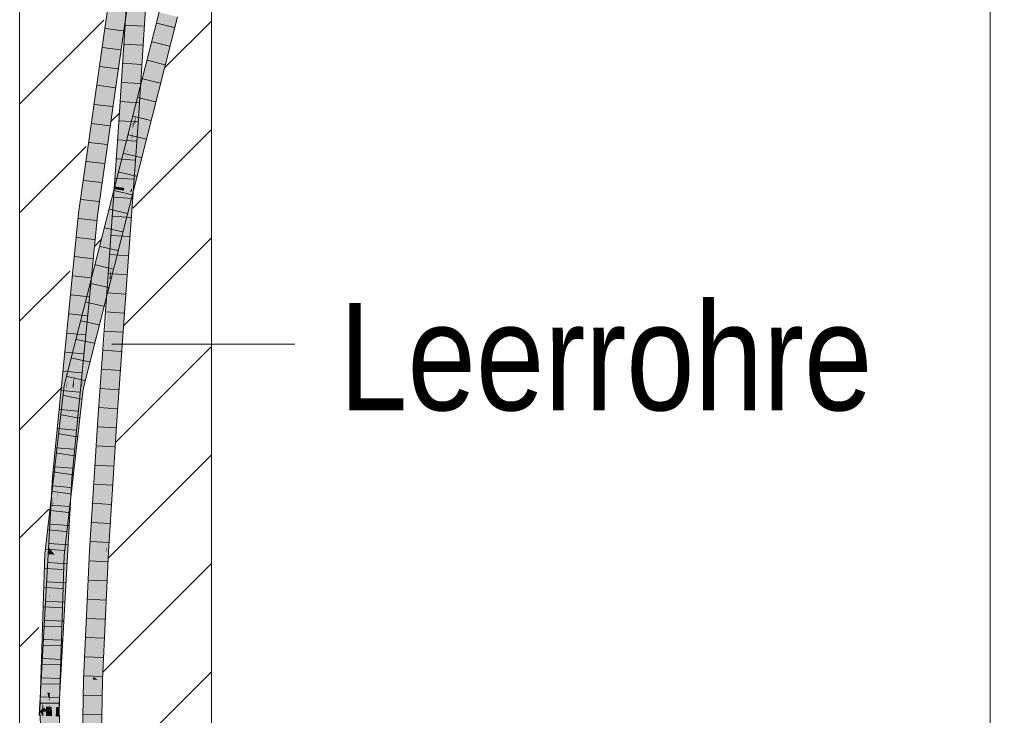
# Model space of a CAD drawing. Extents: x -420 to 300, y 62 to 1162.
# Tile 85 of 130: x 169 to 182, y 708 to 717. Entities that reach past the tile are written whole.
import ezdxf
from ezdxf.lldxf.tags import DXFTag

# ---------------------------------------------------------------- set-up
doc = ezdxf.new("R2010")
doc.units = 0
doc.layers.get('0').update_dxf_attribs({"lineweight": 35})
for name, color, linetype, lineweight, true_color in [('E_Detail_Beschriftung', 7, 'Continuous', 13, 0x009900), ('E_Detail_Wandschraffur', 7, 'Continuous', 5, 0xc0c0c0), ('E_Leerrohr 25-A06G9FCX8I', 7, 'Continuous', 9, 0xff8000), ('E_Leerrohr 25-Shading', 7, 'Continuous', 9, 0xff8000)]:
    doc.layers.add(name, color=color, linetype=linetype, lineweight=lineweight, true_color=true_color)
doc.layers.add('E_Detail_Linie_Text_Bem', color=7, linetype='Continuous', lineweight=13)
doc.styles.get("Standard").update_dxf_attribs({"font": 'ARIALN.TTF'})
tags = doc.linetypes.add('fein_strichliert', pattern=[4, 1, -2, 1]).pattern_tags.tags
tags[8:9] = [DXFTag(74, 4), DXFTag(75, 0), DXFTag(340, '0'), DXFTag(46, 0.0), DXFTag(50, 0.0), DXFTag(44, 0.0), DXFTag(45, 0.0)]
tags[6:7] = [DXFTag(74, 4), DXFTag(75, 0), DXFTag(340, '0'), DXFTag(46, 0.0), DXFTag(50, 0.0), DXFTag(44, 0.0), DXFTag(45, 0.0)]
tags[4:5] = [DXFTag(74, 4), DXFTag(75, 0), DXFTag(340, '0'), DXFTag(46, 0.0), DXFTag(50, 0.0), DXFTag(44, 0.0), DXFTag(45, 0.0)]
tags = doc.linetypes.add('fein_strichliert-A06G9FCV8I', pattern=[4, 1, -2, 1]).pattern_tags.tags
tags[8:9] = [DXFTag(74, 4), DXFTag(75, 0), DXFTag(340, '0'), DXFTag(46, 0.0), DXFTag(50, 0.0), DXFTag(44, 0.0), DXFTag(45, 0.0)]
tags[6:7] = [DXFTag(74, 4), DXFTag(75, 0), DXFTag(340, '0'), DXFTag(46, 0.0), DXFTag(50, 0.0), DXFTag(44, 0.0), DXFTag(45, 0.0)]
tags[4:5] = [DXFTag(74, 4), DXFTag(75, 0), DXFTag(340, '0'), DXFTag(46, 0.0), DXFTag(50, 0.0), DXFTag(44, 0.0), DXFTag(45, 0.0)]

# ---------------------------------------------------------------- blocks, each defined once
blk = doc.blocks.new('Shading-A06G9EZD8I', base_point=(169.783, 721.989))
at = {"layer": 'E_Leerrohr 25-Shading', "color": 31, "true_color": 0xfabd7f}
for points in [[(170.789, 718.836), (170.277, 715.235), (170.319, 714.898), (170.245, 714.907)], [(170.792, 718.835), (170.789, 718.836), (170.319, 714.898)], [(170.876, 718.823), (170.792, 718.835), (170.319, 714.898)], [(170.319, 714.898), (170.406, 714.887), (170.876, 718.823), (170.964, 718.81)], [(170.845, 716.087), (170.994, 718.425), (170.902, 718.377), (170.908, 718.43)], [(170.994, 718.425), (170.845, 716.087), (170.86, 716.086)], [(170.994, 718.425), (170.86, 716.086), (170.978, 717.819), (170.902, 716.084)], [(171.025, 718.423), (170.978, 717.819), (170.94, 716.184), (170.936, 716.165)], [(171.025, 718.423), (170.94, 716.184), (170.979, 716.805)], [(170.979, 716.805), (171.082, 718.419), (171.025, 718.423)], [(170.845, 716.087), (170.902, 718.377), (170.757, 716.093)], [(170.978, 717.819), (170.902, 716.084), (170.936, 716.165), (170.917, 716.083)], [(171.365, 717.501), (171.28, 717.523), (171.142, 716.622), (171.154, 716.999)], [(171.16, 716.331), (171.451, 717.479), (171.142, 716.622), (171.365, 717.501)], [(171.154, 716.999), (171.28, 717.523), (171.154, 717.029)], [(171.142, 716.622), (171.154, 716.999), (171.043, 716.346), (171.058, 716.601)], [(171.154, 717.029), (171.061, 716.662), (171.154, 716.999), (171.058, 716.601)], [(171.061, 716.662), (170.983, 716.353), (171.058, 716.601), (170.997, 716.351)], [(171.071, 716.342), (170.988, 715.655), (171.142, 716.622), (171.16, 716.331)], [(171.058, 716.601), (170.997, 716.351), (171.043, 716.346)], [(171.142, 716.622), (171.043, 716.346), (171.071, 716.342)], [(170.997, 716.351), (170.983, 716.353), (170.929, 716.069), (170.94, 716.184)], [(170.954, 715.88), (171.071, 716.342), (170.929, 716.069), (170.997, 716.351)], [(171.071, 716.342), (170.974, 715.96), (171.024, 715.953)], [(170.845, 716.087), (170.757, 716.093), (170.7, 714.046), (170.612, 714.052)], [(170.786, 715.206), (170.845, 716.087), (170.783, 715.206)], [(170.835, 715.721), (170.845, 716.087), (170.814, 715.629)], [(170.86, 716.086), (170.845, 716.087), (170.839, 715.739), (170.835, 715.721)], [(170.86, 716.086), (170.839, 715.739), (170.902, 716.084), (170.87, 715.876)], [(170.933, 716.082), (170.86, 715.194), (170.87, 715.192)], [(170.86, 715.194), (170.933, 716.082), (170.893, 715.888), (170.924, 716.082)], [(170.94, 716.184), (170.866, 715.892), (170.907, 715.977), (170.886, 715.889)], [(170.898, 715.998), (170.902, 716.084), (170.87, 715.876)], [(170.924, 716.082), (170.917, 716.083), (170.893, 715.888), (170.898, 715.998)], [(170.917, 716.083), (170.902, 716.084), (170.898, 715.998)], [(170.929, 716.069), (170.94, 716.184), (170.907, 715.977)], [(170.917, 716.083), (170.933, 716.082), (170.936, 716.165)], [(170.936, 716.165), (170.933, 716.082), (170.94, 716.184)], [(170.86, 715.193), (170.898, 715.998), (170.832, 715.629), (170.87, 715.876)], [(170.907, 715.977), (170.886, 715.889), (170.893, 715.888)], [(170.912, 715.886), (170.929, 716.068), (170.893, 715.888), (170.907, 715.977)], [(170.913, 715.886), (170.929, 716.069), (170.912, 715.886), (170.929, 716.068)], [(170.954, 715.88), (170.929, 716.069), (170.913, 715.886)], [(170.974, 715.96), (170.954, 715.88), (171.024, 715.953), (170.988, 715.655)], [(170.954, 715.88), (170.843, 715.443), (170.846, 715.098), (170.71, 714.56)], [(170.886, 715.889), (170.866, 715.892), (170.781, 715.452), (170.755, 715.456)], [(170.781, 715.452), (170.821, 715.446), (170.886, 715.889), (170.893, 715.888)], [(170.821, 715.446), (170.843, 715.443), (170.893, 715.888), (170.91, 715.886)], [(170.839, 715.739), (170.832, 715.629), (170.87, 715.876)], [(170.843, 715.443), (170.954, 715.88), (170.91, 715.886)], [(170.954, 715.88), (170.882, 715.36), (170.988, 715.655), (170.879, 715.226)], [(170.807, 715.202), (170.832, 715.629), (170.814, 715.629), (170.835, 715.721)], [(170.835, 715.721), (170.832, 715.629), (170.839, 715.739)], [(170.807, 715.202), (170.814, 715.629), (170.786, 715.206)], [(170.832, 715.629), (170.807, 715.202), (170.821, 715.2)], [(170.86, 715.193), (170.832, 715.629), (170.821, 715.2)], [(170.71, 714.56), (170.843, 715.443), (170.643, 714.295), (170.791, 715.24)], [(170.781, 715.452), (170.755, 715.456), (170.732, 715.249), (170.704, 715.253)], [(170.732, 715.249), (170.788, 715.24), (170.781, 715.452), (170.821, 715.446)], [(170.788, 715.24), (170.791, 715.24), (170.821, 715.446), (170.824, 715.446)], [(170.791, 715.24), (170.843, 715.443), (170.824, 715.446)], [(170.882, 715.36), (170.846, 715.098), (170.879, 715.226)], [(170.724, 715.215), (170.141, 712.795), (170.783, 715.206), (170.131, 712.64)], [(170.783, 715.206), (170.131, 712.64), (170.624, 714.224), (170.218, 712.622)], [(170.695, 715.22), (170.277, 713.573), (170.724, 715.215), (170.141, 712.795)], [(170.277, 715.235), (170.231, 714.909), (170.245, 714.907)], [(170.643, 714.295), (170.791, 715.24), (170.624, 714.224), (170.783, 715.206)], [(170.732, 715.249), (170.704, 715.253), (170.724, 715.215), (170.695, 715.22)], [(170.708, 714.045), (170.786, 715.206), (170.7, 714.046), (170.783, 715.206)], [(170.786, 715.206), (170.708, 714.045), (170.807, 715.202), (170.736, 714.043)], [(170.783, 715.206), (170.788, 715.24), (170.724, 715.215), (170.732, 715.249)], [(170.807, 715.202), (170.736, 714.043), (170.821, 715.2), (170.789, 714.04)], [(170.783, 715.206), (170.791, 715.24), (170.788, 715.24)], [(170.821, 715.2), (170.789, 714.04), (170.86, 715.193), (170.837, 714.728)], [(170.86, 715.194), (170.837, 714.728), (170.87, 715.192)], [(169.98, 711.464), (170.068, 711.457), (170.319, 714.898), (170.406, 714.887)], [(170.092, 712.994), (170.231, 714.909), (169.99, 712.132), (170.053, 713.099)], [(170.122, 712.901), (170.319, 714.898), (170.079, 712.753), (170.245, 714.907)], [(170.11, 713.147), (170.245, 714.907), (170.092, 712.994), (170.231, 714.909)], [(170.7, 714.046), (170.612, 714.052), (170.569, 712.214), (170.481, 712.22)], [(170.708, 714.045), (170.7, 714.046), (170.584, 712.213), (170.569, 712.214)], [(170.624, 712.21), (170.736, 714.043), (170.584, 712.213), (170.708, 714.045)], [(170.657, 712.208), (170.789, 714.04), (170.624, 712.21), (170.736, 714.043)], [(170.16, 713.112), (170.141, 712.795), (170.277, 713.573)], [(170.092, 712.994), (170.072, 712.728), (170.11, 713.147), (170.079, 712.753)], [(169.99, 712.132), (170.053, 713.099), (169.938, 711.694), (169.974, 712.303)], [(170.16, 713.112), (170.045, 712.659), (170.089, 712.649)], [(170.089, 712.649), (170.114, 712.644), (170.16, 713.112), (170.141, 712.795)], [(169.98, 711.464), (170.122, 712.901), (170.079, 712.753)], [(170.072, 712.728), (170.092, 712.994), (170.052, 712.657)], [(170.072, 712.728), (169.98, 711.464), (170.079, 712.753)], [(170.114, 712.644), (170.131, 712.64), (170.141, 712.795)], [(170.03, 712.496), (169.935, 711.189), (170.045, 712.659), (169.936, 711.189)], [(169.965, 711.189), (170.089, 712.649), (169.936, 711.189), (170.045, 712.659)], [(169.99, 712.132), (169.947, 711.466), (170.072, 712.728), (169.98, 711.464)], [(169.965, 711.189), (170.131, 712.64), (169.988, 711.463), (170.114, 712.644)], [(170.053, 711.184), (170.218, 712.622), (169.965, 711.189), (170.131, 712.64)], [(170.114, 712.644), (170.089, 712.649), (169.988, 711.463)], [(169.99, 712.132), (170.072, 712.728), (170.052, 712.657)], [(170.03, 712.496), (170.045, 712.659), (170.037, 712.588)], [(169.935, 711.189), (170.03, 712.496), (169.914, 711.191), (169.924, 711.339)], [(169.968, 711.989), (169.924, 711.339), (170.037, 712.588), (170.03, 712.496)], [(169.938, 711.694), (169.974, 712.303), (169.912, 711.469), (169.892, 711.471)], [(169.947, 711.466), (169.99, 712.132), (169.925, 711.468), (169.938, 711.694)], [(170.569, 712.214), (170.481, 712.22), (170.46, 710.504), (170.372, 710.509)], [(170.584, 712.213), (170.569, 712.214), (170.475, 710.503), (170.46, 710.504)], [(170.526, 710.5), (170.624, 712.21), (170.475, 710.503), (170.584, 712.213)], [(170.526, 710.5), (170.657, 712.208), (170.624, 712.21)], [(170.657, 712.208), (170.526, 710.5), (170.532, 710.5)], [(170.657, 712.208), (170.532, 710.5), (170.645, 712.011), (170.535, 710.5)], [(169.904, 711.192), (169.968, 711.989), (169.877, 711.194)], [(169.924, 711.339), (169.968, 711.989), (169.911, 711.191), (169.904, 711.192)], [(170.535, 710.5), (170.549, 710.499), (170.645, 712.011)], [(169.925, 711.468), (169.938, 711.694), (169.912, 711.469)], [(169.98, 711.464), (169.832, 708.791), (169.897, 708.353), (169.849, 708.354)], [(169.838, 709.156), (169.833, 708.849), (169.925, 711.468), (169.947, 711.466)], [(169.851, 709.944), (169.912, 711.469), (169.887, 711.273)], [(169.851, 709.944), (169.851, 709.497), (169.912, 711.469), (169.925, 711.468)], [(169.887, 711.273), (169.892, 711.471), (169.877, 711.195)], [(169.912, 711.469), (169.892, 711.471), (169.887, 711.273)], [(169.98, 711.464), (169.897, 708.353), (170.068, 711.457)], [(169.947, 711.466), (169.903, 710.455), (169.98, 711.464), (169.965, 711.183)], [(169.914, 711.191), (169.924, 711.339), (169.911, 711.191)], [(169.869, 711.053), (169.851, 709.944), (169.877, 711.195), (169.887, 711.273)], [(169.848, 710.502), (169.869, 711.126), (169.817, 710.542), (169.832, 710.802)], [(169.903, 710.455), (169.833, 708.849), (169.965, 711.183), (169.832, 708.791)], [(169.848, 710.502), (169.904, 711.192), (169.852, 710.622), (169.877, 711.194)], [(169.904, 711.192), (169.848, 710.502), (169.911, 711.191)], [(169.867, 710.478), (169.914, 711.191), (169.848, 710.502), (169.911, 711.191)], [(169.877, 711.194), (169.869, 711.126), (169.852, 710.622)], [(169.867, 710.478), (169.882, 710.46), (169.914, 711.191), (169.935, 711.189)], [(169.965, 711.189), (169.936, 711.189), (169.882, 710.46)], [(169.935, 711.189), (169.882, 710.46), (169.936, 711.189)], [(169.97, 710.453), (170.053, 711.184), (169.882, 710.46), (169.965, 711.189)], [(169.869, 711.053), (169.825, 709.717), (169.851, 709.944), (169.816, 708.653)], [(169.832, 710.392), (169.829, 710.257), (169.869, 711.053), (169.825, 709.717)], [(169.832, 710.802), (169.809, 710.602), (169.817, 710.542), (169.806, 710.556)], [(169.804, 710.559), (169.793, 710.466), (169.801, 710.466)], [(169.804, 710.559), (169.801, 710.466), (169.806, 710.556), (169.801, 710.465)], [(169.806, 710.556), (169.801, 710.465), (169.817, 710.542), (169.813, 710.465)], [(169.809, 710.602), (169.804, 710.559), (169.806, 710.556)], [(169.8, 710.337), (169.793, 710.466), (169.789, 709.523), (169.737, 708.665)], [(169.793, 710.466), (169.8, 710.337), (169.801, 710.466)], [(169.802, 709.745), (169.808, 710.123), (169.793, 709.593), (169.801, 710.466)], [(169.813, 710.465), (169.801, 710.466), (169.808, 710.123)], [(169.81, 710.256), (169.815, 709.956), (169.813, 710.465), (169.845, 710.462)], [(169.817, 710.542), (169.813, 710.465), (169.847, 710.504), (169.845, 710.462)], [(169.815, 709.956), (169.832, 708.891), (169.845, 710.462), (169.847, 710.462)], [(169.836, 709.307), (169.832, 708.891), (169.866, 710.461), (169.882, 710.46)], [(169.832, 708.891), (169.97, 710.453), (169.882, 710.46)], [(169.832, 708.891), (169.868, 708.657), (169.97, 710.453), (169.913, 708.654)], [(169.866, 710.461), (169.847, 710.462), (169.844, 709.627), (169.84, 709.762)], [(169.845, 710.462), (169.847, 710.462), (169.847, 710.504), (169.848, 710.502)], [(169.848, 710.502), (169.847, 710.462), (169.867, 710.478), (169.866, 710.461)], [(169.866, 710.461), (169.882, 710.46), (169.867, 710.478)], [(170.46, 710.504), (170.372, 710.509), (170.384, 708.83), (170.296, 708.833)], [(170.475, 710.503), (170.46, 710.504), (170.386, 708.867)], [(170.446, 708.828), (170.526, 710.5), (170.386, 708.867), (170.475, 710.503)], [(170.483, 709.526), (170.446, 708.828), (170.549, 710.499), (170.473, 708.827)], [(170.511, 710.189), (170.47, 709.336), (170.535, 710.5), (170.483, 709.526)], [(170.535, 710.5), (170.483, 709.526), (170.549, 710.499)], [(170.535, 710.5), (170.526, 710.5), (170.511, 710.189)], [(169.8, 710.337), (169.777, 708.663), (169.784, 708.662)], [(169.811, 710.012), (169.797, 709.451), (169.832, 710.392), (169.782, 708.528)], [(169.825, 709.717), (169.829, 710.257), (169.781, 708.476), (169.782, 708.528)], [(169.81, 710.256), (169.808, 710.123), (169.811, 709.962)], [(169.811, 709.962), (169.812, 709.91), (169.81, 710.256), (169.815, 709.956)], [(169.808, 710.123), (169.786, 708.662), (169.811, 709.962), (169.787, 708.662)], [(169.811, 709.962), (169.787, 708.662), (169.816, 708.66)], [(169.804, 709.878), (169.797, 709.451), (169.811, 710.012)], [(169.812, 709.91), (169.811, 709.962), (169.811, 709.898)], [(169.812, 709.91), (169.832, 708.891), (169.815, 709.956)], [(169.815, 708.475), (169.851, 709.944), (169.816, 708.653)], [(169.815, 708.475), (169.825, 708.66), (169.851, 709.944), (169.833, 708.849)], [(169.851, 709.497), (169.851, 709.944), (169.847, 709.67)], [(169.797, 709.451), (169.804, 709.878), (169.738, 708.359), (169.731, 708.554)], [(169.824, 708.66), (169.832, 708.891), (169.811, 709.898), (169.812, 709.91)], [(169.824, 708.66), (169.811, 709.898), (169.816, 708.66)], [(169.825, 709.717), (169.781, 708.476), (169.783, 708.476)], [(169.816, 708.653), (169.825, 709.717), (169.812, 708.476), (169.783, 708.476)], [(169.786, 708.662), (169.802, 709.745), (169.784, 708.662), (169.793, 709.593)], [(169.84, 709.762), (169.836, 709.307), (169.844, 709.627)], [(169.838, 709.156), (169.851, 709.497), (169.847, 709.67)], [(169.789, 709.523), (169.737, 708.665), (169.777, 708.663)], [(169.797, 709.451), (169.738, 708.359), (169.769, 708.358)], [(169.797, 709.451), (169.772, 708.476), (169.782, 708.527), (169.781, 708.476)], [(170.47, 709.336), (170.446, 708.828), (170.483, 709.526)], [(169.825, 708.66), (169.832, 708.891), (169.824, 708.66)], [(169.838, 708.659), (169.832, 708.891), (169.825, 708.66)], [(169.868, 708.657), (169.832, 708.891), (169.838, 708.659)], [(169.845, 708.475), (169.832, 708.791), (169.815, 708.475)], [(169.825, 708.66), (169.832, 708.791), (169.833, 708.849)], [(170.384, 708.83), (170.296, 708.833), (170.35, 707.105), (170.261, 707.107)], [(170.446, 708.828), (170.384, 708.83), (170.385, 707.105), (170.35, 707.105)], [(170.446, 708.828), (170.386, 708.867), (170.384, 708.83)], [(170.438, 707.104), (170.473, 708.827), (170.385, 707.105), (170.446, 708.828)], [(169.737, 708.665), (169.731, 708.468), (169.777, 708.663), (169.774, 708.441)], [(169.777, 708.663), (169.774, 708.441), (169.784, 708.662), (169.782, 708.436)], [(169.782, 708.436), (169.782, 708.436), (169.784, 708.662), (169.786, 708.662)], [(169.786, 708.662), (169.782, 708.436), (169.787, 708.662)], [(169.787, 708.662), (169.782, 708.436), (169.817, 708.547), (169.814, 708.416)], [(169.787, 708.662), (169.817, 708.547), (169.816, 708.66)], [(169.813, 708.476), (169.816, 708.547), (169.812, 708.476), (169.816, 708.653)], [(169.817, 708.475), (169.824, 708.66), (169.816, 708.66)], [(169.825, 708.66), (169.824, 708.66), (169.817, 708.475)], [(169.817, 708.475), (169.817, 708.413), (169.825, 708.66)], [(169.843, 708.413), (169.838, 708.659), (169.817, 708.413), (169.825, 708.66)], [(169.843, 708.413), (169.906, 708.414), (169.838, 708.659), (169.868, 708.657)], [(169.868, 708.657), (169.906, 708.414), (169.913, 708.654)], [(169.733, 708.504), (169.731, 708.554), (169.73, 708.413), (169.727, 708.477)], [(169.734, 708.477), (169.733, 708.504), (169.732, 708.477)], [(169.778, 708.357), (169.779, 708.357), (169.782, 708.527)], [(169.815, 708.475), (169.816, 708.547), (169.808, 708.356)], [(169.817, 708.547), (169.814, 708.416), (169.817, 708.475), (169.815, 708.415)], [(169.727, 708.477), (169.72, 708.359), (169.733, 708.359)], [(169.731, 708.468), (169.729, 708.413), (169.732, 708.413)], [(169.732, 708.413), (169.729, 708.413), (169.731, 708.369)], [(169.73, 708.413), (169.734, 708.477), (169.732, 708.477)], [(169.73, 708.413), (169.733, 708.359), (169.734, 708.477), (169.738, 708.359)], [(169.731, 708.468), (169.732, 708.413), (169.774, 708.441), (169.774, 708.413)], [(169.732, 708.413), (169.731, 708.369), (169.774, 708.413), (169.789, 707.691)], [(169.772, 708.476), (169.769, 708.358), (169.781, 708.476), (169.778, 708.357)], [(169.774, 708.413), (169.782, 708.413), (169.774, 708.441), (169.782, 708.436)], [(169.789, 707.691), (169.791, 707.677), (169.774, 708.413), (169.782, 708.413)], [(169.783, 708.476), (169.779, 708.357), (169.812, 708.476), (169.808, 708.356)], [(169.781, 708.476), (169.779, 708.357), (169.783, 708.476)], [(169.782, 708.436), (169.782, 708.413), (169.814, 708.416), (169.813, 708.413)], [(169.782, 708.413), (169.791, 707.677), (169.799, 707.578)], [(169.813, 708.413), (169.782, 708.413), (169.816, 708.159)], [(169.816, 708.159), (169.782, 708.413), (169.825, 707.281), (169.799, 707.578)], [(169.808, 708.356), (169.813, 708.476), (169.812, 708.476)], [(169.849, 708.354), (169.845, 708.475), (169.808, 708.356), (169.815, 708.475)], [(169.813, 708.413), (169.817, 708.413), (169.814, 708.416)], [(169.817, 708.413), (169.813, 708.413), (169.832, 708.036), (169.816, 708.159)], [(169.815, 708.415), (169.817, 708.413), (169.817, 708.475)], [(169.843, 708.413), (169.817, 708.413), (169.832, 708.036)], [(169.982, 706.484), (169.906, 708.414), (169.832, 708.036), (169.843, 708.413)], [(169.791, 707.677), (169.731, 708.369), (169.804, 706.524)]]:
    blk.add_solid(points, dxfattribs=at)
at = {"layer": 'E_Leerrohr 25-Shading', "color": 43, "true_color": 0xd7ab7f}
for points in [[(170.789, 718.836), (170.753, 718.841), (170.277, 715.235), (170.394, 716.138)], [(170.394, 716.138), (170.753, 718.841), (170.651, 718.124)], [(170.721, 716.972), (170.964, 718.81), (170.406, 714.887)], [(170.999, 718.805), (170.964, 718.81), (170.721, 716.972)], [(170.802, 717.408), (171, 718.805), (170.788, 717.412), (170.999, 718.805)], [(170.979, 716.805), (170.95, 716.246), (171.082, 718.419), (170.99, 716.504)], [(171.082, 718.419), (170.99, 716.504), (171.115, 718.356), (171.001, 716.575)], [(170.899, 718.346), (170.723, 716.096), (170.902, 718.377), (170.731, 716.095)], [(170.835, 717.724), (170.723, 716.096), (170.899, 718.346)], [(170.901, 718.361), (170.788, 716.853), (170.751, 716.094), (170.734, 716.095)], [(170.757, 716.093), (170.902, 718.377), (170.751, 716.094), (170.901, 718.361)], [(170.651, 718.124), (170.334, 715.808), (170.394, 716.138), (170.286, 715.324)], [(170.334, 715.808), (170.651, 718.124), (170.361, 716.083)], [(170.72, 716.096), (170.723, 716.096), (170.806, 717.439), (170.835, 717.724)], [(171.28, 717.523), (171.245, 717.533), (171.154, 717.029), (171.188, 717.309)], [(171.188, 717.309), (171.245, 717.533), (171.189, 717.314)], [(170.49, 715.214), (170.802, 717.408), (170.721, 716.972), (170.788, 717.412)], [(171.486, 717.469), (171.451, 717.479), (171.188, 716.328), (171.16, 716.331)], [(171.196, 716.327), (171.486, 717.469), (171.188, 716.328)], [(171.154, 717.029), (171.188, 717.309), (171.061, 716.662), (171.104, 716.972)], [(171.189, 717.314), (171.106, 716.986), (171.188, 717.309), (171.104, 716.972)], [(171.104, 716.972), (171.106, 716.986), (171.028, 716.669), (171.031, 716.693)], [(170.49, 715.214), (170.721, 716.972), (170.437, 714.884), (170.406, 714.887)], [(170.788, 716.853), (170.731, 716.095), (170.734, 716.095)], [(171.061, 716.662), (171.104, 716.972), (170.978, 716.336), (171.028, 716.669)], [(170.933, 716.082), (170.941, 716.081), (170.979, 716.805)], [(171.031, 716.693), (170.774, 715.681), (171.028, 716.669), (170.802, 715.771)], [(171.028, 716.669), (170.802, 715.771), (170.978, 716.336)], [(171.061, 716.662), (170.978, 716.336), (170.983, 716.353)], [(170.95, 716.246), (170.941, 716.081), (170.99, 716.504), (170.97, 716.079)], [(170.99, 716.504), (170.97, 716.079), (171.001, 716.575)], [(170.94, 716.184), (170.983, 716.353), (170.95, 716.246)], [(171.188, 716.328), (171.16, 716.331), (171.066, 715.864), (171.042, 715.868)], [(170.866, 715.892), (170.94, 716.184), (170.802, 715.771), (170.95, 716.246)], [(171.078, 715.863), (171.196, 716.327), (171.066, 715.864), (171.188, 716.328)], [(170.359, 716.07), (170.24, 715.12), (170.361, 716.083), (170.334, 715.808)], [(170.277, 715.235), (170.394, 716.138), (170.277, 715.234), (170.286, 715.324)], [(170.757, 716.093), (170.617, 714.159), (170.624, 714.224), (170.616, 714.136)], [(170.757, 716.093), (170.751, 716.094), (170.618, 714.184), (170.633, 714.523)], [(170.757, 716.093), (170.618, 714.184), (170.619, 714.192)], [(170.734, 716.095), (170.663, 715.221), (170.751, 716.094), (170.633, 714.523)], [(170.731, 716.095), (170.667, 715.302), (170.734, 716.095), (170.663, 715.221)], [(170.67, 715.391), (170.667, 715.302), (170.723, 716.096), (170.731, 716.095)], [(170.723, 716.096), (170.72, 716.096), (170.67, 715.391)], [(170.846, 714.484), (170.941, 716.081), (170.87, 715.192), (170.933, 716.082)], [(170.907, 715.186), (170.97, 716.079), (170.888, 715.189), (170.941, 716.081)], [(170.246, 715.273), (170.24, 715.12), (170.359, 716.07)], [(170.866, 715.892), (170.802, 715.771), (170.674, 715.259)], [(170.688, 715.256), (170.866, 715.892), (170.674, 715.258), (170.674, 715.259)], [(170.755, 715.456), (170.866, 715.892), (170.695, 715.255), (170.688, 715.256)], [(170.88, 715.154), (170.782, 714.695), (171.066, 715.864), (171.078, 715.863)], [(171.042, 715.868), (170.988, 715.655), (171.066, 715.864), (170.88, 715.154)], [(170.334, 715.808), (170.24, 715.12), (170.286, 715.324), (170.231, 714.909)], [(170.774, 715.681), (170.674, 715.259), (170.802, 715.771)], [(170.674, 715.259), (170.774, 715.681), (170.668, 715.259), (170.684, 715.326)], [(170.895, 715.224), (170.988, 715.655), (170.879, 715.226)], [(170.704, 715.253), (170.755, 715.456), (170.695, 715.255)], [(170.286, 715.324), (170.231, 714.909), (170.277, 715.234)], [(170.651, 715.196), (170.575, 714.867), (170.684, 715.326)], [(170.66, 715.225), (170.667, 715.302), (170.659, 715.226), (170.67, 715.391)], [(170.246, 715.273), (170.195, 714.913), (170.201, 714.912)], [(170.201, 714.912), (170.213, 714.911), (170.246, 715.273), (170.24, 715.12)], [(170.695, 715.22), (170.564, 714.771), (170.368, 713.931)], [(170.651, 715.196), (170.465, 714.461), (170.399, 714.101)], [(170.437, 714.884), (170.443, 714.883), (170.49, 715.214)], [(170.695, 715.22), (170.694, 715.22), (170.515, 714.607), (170.524, 714.643)], [(170.524, 714.643), (170.694, 715.22), (170.56, 714.801), (170.685, 715.221)], [(170.575, 714.867), (170.56, 714.801), (170.665, 715.224), (170.678, 715.222)], [(170.678, 715.222), (170.56, 714.801), (170.685, 715.221)], [(170.663, 715.225), (170.649, 715.177), (170.665, 715.224), (170.575, 714.867)], [(170.663, 715.221), (170.624, 714.739), (170.597, 714.053), (170.576, 714.055)], [(170.663, 715.221), (170.597, 714.053), (170.633, 714.523)], [(170.66, 715.225), (170.648, 715.067), (170.663, 715.221), (170.624, 714.739)], [(170.648, 715.067), (170.66, 715.225), (170.659, 715.226)], [(170.668, 715.259), (170.649, 715.177), (170.673, 715.258)], [(170.667, 715.302), (170.66, 715.225), (170.663, 715.225)], [(170.66, 715.225), (170.663, 715.221), (170.663, 715.225)], [(170.674, 715.259), (170.663, 715.225), (170.665, 715.224)], [(170.678, 715.222), (170.688, 715.256), (170.665, 715.224), (170.674, 715.258)], [(170.674, 715.259), (170.668, 715.259), (170.673, 715.258)], [(170.695, 715.255), (170.688, 715.256), (170.685, 715.221), (170.678, 715.222)], [(170.694, 715.22), (170.704, 715.253), (170.685, 715.221), (170.695, 715.255)], [(170.695, 715.22), (170.704, 715.253), (170.694, 715.22)], [(170.846, 715.098), (170.746, 714.642), (170.87, 715.192), (170.871, 715.192)], [(170.871, 715.192), (170.746, 714.642), (170.888, 715.189), (170.88, 715.154)], [(170.837, 714.728), (170.819, 714.037), (170.87, 715.192), (170.846, 714.484)], [(170.846, 714.483), (170.836, 714.189), (170.888, 715.189), (170.907, 715.186)], [(170.871, 715.192), (170.879, 715.226), (170.87, 715.192)], [(170.879, 715.226), (170.871, 715.192), (170.895, 715.224), (170.888, 715.189)], [(170.213, 714.911), (170.231, 714.909), (170.24, 715.12)], [(170.782, 714.695), (170.88, 715.154), (170.606, 714.004), (170.655, 714.227)], [(170.746, 714.642), (170.846, 715.098), (170.622, 714.166), (170.71, 714.56)], [(170.655, 714.227), (170.88, 715.154), (170.746, 714.642)], [(170.201, 714.912), (170.053, 713.099), (170.213, 714.911)], [(170.201, 714.912), (170.08, 713.516), (170.053, 713.099), (170.053, 713.098)], [(170.053, 713.099), (170.231, 714.909), (170.213, 714.911)], [(170.08, 713.516), (170.201, 714.912), (170.101, 713.853), (170.195, 714.913)], [(170.101, 713.853), (170.195, 714.913), (170.123, 714.189)], [(170.313, 713.778), (170.406, 714.887), (170.277, 713.573)], [(170.326, 713.854), (170.437, 714.884), (170.313, 713.778), (170.406, 714.887)], [(170.361, 714.053), (170.443, 714.883), (170.326, 713.854), (170.437, 714.884)], [(170.564, 714.771), (170.515, 714.607), (170.368, 713.931), (170.277, 713.573)], [(170.837, 714.728), (170.789, 714.04), (170.793, 714.039)], [(170.819, 714.037), (170.837, 714.728), (170.793, 714.039)], [(170.746, 714.642), (170.602, 714.037), (170.655, 714.227), (170.589, 713.952)], [(170.602, 714.037), (170.746, 714.642), (170.623, 714.171)], [(170.623, 714.173), (170.71, 714.56), (170.643, 714.295)], [(170.465, 714.461), (170.444, 714.378), (170.277, 713.573), (170.16, 713.112)], [(170.465, 714.461), (170.277, 713.573), (170.399, 714.101)], [(170.618, 714.184), (170.633, 714.523), (170.598, 714.059)], [(170.819, 714.037), (170.825, 714.037), (170.846, 714.483), (170.836, 714.189)], [(170.16, 713.112), (170.444, 714.378), (170.16, 713.112), (170.179, 713.239)], [(170.179, 713.239), (170.444, 714.378), (170.196, 713.351), (170.287, 713.76)], [(170.562, 713.937), (170.622, 714.166), (170.643, 714.295), (170.623, 714.173)], [(170.619, 714.192), (170.643, 714.295), (170.624, 714.224)], [(169.885, 711.471), (170.123, 714.189), (169.957, 712.506)], [(169.885, 711.471), (169.892, 711.471), (170.123, 714.189), (170.101, 713.853)], [(170.624, 714.224), (170.218, 712.622), (170.544, 713.87)], [(170.622, 714.166), (170.562, 713.937), (170.461, 713.446), (170.42, 713.307)], [(170.622, 714.166), (170.461, 713.446), (170.623, 714.171), (170.602, 714.037)], [(170.544, 713.87), (170.562, 713.937), (170.624, 714.224), (170.619, 714.192)], [(170.606, 714.004), (170.655, 714.227), (170.581, 713.904), (170.589, 713.952)], [(170.608, 714.053), (170.617, 714.159), (170.598, 714.059), (170.618, 714.184)], [(170.617, 714.159), (170.608, 714.053), (170.613, 714.109)], [(170.616, 714.136), (170.612, 714.052), (170.624, 714.224)], [(170.617, 714.159), (170.613, 714.109), (170.616, 714.136)], [(170.618, 714.184), (170.617, 714.159), (170.619, 714.192)], [(170.294, 713.555), (170.265, 713.083), (170.326, 713.854), (170.361, 714.053)], [(170.602, 714.037), (170.461, 713.446), (170.589, 713.952), (170.488, 713.537)], [(170.609, 714.052), (170.466, 712.221), (170.475, 712.22)], [(170.609, 714.052), (170.561, 713.572), (170.466, 712.221), (170.497, 712.735)], [(170.475, 712.22), (170.481, 712.22), (170.609, 714.052), (170.612, 714.052)], [(170.487, 712.814), (170.597, 714.053), (170.559, 713.816)], [(170.597, 714.053), (170.576, 714.055), (170.559, 713.816)], [(170.597, 714.053), (170.561, 713.572), (170.608, 714.053)], [(170.561, 713.572), (170.609, 714.052), (170.608, 714.053)], [(170.608, 714.053), (170.598, 714.059), (170.597, 714.053)], [(170.608, 714.053), (170.609, 714.052), (170.613, 714.109)], [(170.613, 714.109), (170.609, 714.052), (170.616, 714.136), (170.612, 714.052)], [(170.789, 714.04), (170.657, 712.208), (170.732, 713.101), (170.663, 712.207)], [(170.77, 713.68), (170.694, 712.205), (170.819, 714.037), (170.79, 713.552)], [(170.789, 714.04), (170.732, 713.101), (170.77, 713.68)], [(170.789, 714.04), (170.77, 713.68), (170.793, 714.039)], [(170.77, 713.68), (170.819, 714.037), (170.793, 714.039)], [(170.79, 713.552), (170.825, 714.037), (170.819, 714.037)], [(170.42, 713.307), (170.562, 713.937), (170.407, 713.262), (170.544, 713.87)], [(170.589, 713.952), (170.488, 713.537), (170.581, 713.904)], [(169.974, 712.303), (170.08, 713.516), (169.892, 711.471), (170.101, 713.853)], [(170.068, 711.457), (170.294, 713.555), (170.277, 713.573), (170.313, 713.778)], [(170.435, 713.389), (170.544, 713.87), (170.218, 712.624)], [(170.294, 713.555), (170.326, 713.854), (170.313, 713.778)], [(170.196, 713.351), (170.287, 713.76), (170.217, 713.487)], [(170.674, 712.207), (170.694, 712.205), (170.77, 713.68)], [(170.08, 713.516), (169.974, 712.303), (170.053, 713.098)], [(170.221, 712.685), (170.294, 713.555), (170.082, 711.456), (170.068, 711.457)], [(170.265, 713.083), (170.294, 713.555), (170.221, 712.685)], [(170.268, 712.772), (170.372, 713.081), (170.488, 713.537)], [(170.458, 713.434), (170.488, 713.537), (170.461, 713.446)], [(170.48, 712.507), (170.561, 713.571), (170.515, 713.104)], [(170.21, 713.459), (170.054, 712.743), (170.044, 712.659), (170.042, 712.659)], [(170.21, 713.459), (170.044, 712.659), (170.058, 712.724)], [(170.054, 712.743), (170.21, 713.459), (170.085, 712.966)], [(170.058, 712.724), (170.196, 713.351), (170.21, 713.459), (170.217, 713.487)], [(170.407, 713.262), (170.435, 713.389), (170.218, 712.622), (170.218, 712.624)], [(170.413, 713.277), (170.458, 713.434), (170.42, 713.307), (170.461, 713.446)], [(170.045, 712.659), (170.179, 713.239), (170.058, 712.724), (170.196, 713.351)], [(170.407, 713.262), (170.218, 712.622), (170.398, 713.225), (170.268, 712.772)], [(170.42, 713.307), (170.407, 713.262), (170.413, 713.277), (170.398, 713.225)], [(170.179, 713.239), (170.045, 712.659), (170.16, 713.112)], [(170.187, 712.291), (170.265, 713.083), (170.221, 712.685)], [(170.235, 712.619), (170.372, 713.081), (170.225, 712.621), (170.268, 712.772)], [(170.253, 712.615), (170.372, 713.081), (170.235, 712.619)], [(170.444, 712.222), (170.515, 713.104), (170.487, 712.814)], [(170.444, 712.222), (170.458, 712.221), (170.515, 713.104), (170.48, 712.507)], [(170.663, 712.207), (170.674, 712.207), (170.732, 713.101)], [(170.036, 712.661), (170.054, 712.743), (170.009, 712.666), (170.085, 712.966)], [(170.054, 712.743), (170.036, 712.661), (170.042, 712.659)], [(170.268, 712.772), (170.218, 712.622), (170.225, 712.621)], [(169.957, 712.217), (169.869, 711.126), (170.036, 712.661), (169.968, 711.989)], [(169.957, 712.217), (170.036, 712.661), (170.009, 712.666)], [(170.042, 712.659), (170.036, 712.661), (170.036, 712.587), (169.968, 711.989)], [(169.97, 710.453), (170.235, 712.619), (170.053, 711.184)], [(170.235, 712.619), (169.97, 710.453), (170.253, 712.615), (170.25, 712.581)], [(170.044, 712.659), (170.042, 712.659), (170.037, 712.588), (170.036, 712.587)], [(170.037, 712.588), (170.045, 712.659), (170.044, 712.659)], [(170.044, 712.659), (170.045, 712.659), (170.058, 712.724)], [(170.053, 711.184), (170.088, 711.456), (170.218, 712.622), (170.225, 712.621)], [(170.091, 711.455), (170.187, 712.291), (170.082, 711.456), (170.221, 712.685)], [(170.088, 711.456), (170.235, 712.619), (170.225, 712.621)], [(170.497, 712.735), (170.458, 712.221), (170.466, 712.221)], [(169.896, 711.735), (169.915, 711.901), (169.932, 712.25), (169.957, 712.506)], [(170.25, 712.581), (170.066, 711.184), (170.181, 711.982), (170.071, 711.183)], [(169.866, 711.473), (169.896, 711.735), (169.892, 711.847), (169.932, 712.25)], [(170.091, 711.455), (170.105, 711.454), (170.187, 712.291)], [(169.915, 711.689), (169.957, 712.217), (169.87, 711.233), (169.895, 711.539)], [(169.895, 711.539), (169.957, 712.217), (169.932, 711.997)], [(170.458, 712.221), (170.444, 712.222), (170.345, 710.51), (170.336, 710.511)], [(170.458, 712.221), (170.345, 710.51), (170.425, 711.439), (170.366, 710.509)], [(170.458, 712.221), (170.425, 711.439), (170.466, 712.221)], [(170.466, 712.221), (170.456, 712.024), (170.475, 712.22), (170.462, 712.023)], [(170.475, 712.22), (170.462, 712.023), (170.481, 712.22), (170.468, 712.023)], [(170.645, 712.011), (170.65, 712.01), (170.657, 712.208), (170.663, 712.207)], [(170.65, 712.01), (170.663, 712.009), (170.663, 712.207), (170.674, 712.207)], [(170.681, 712.008), (170.694, 712.205), (170.663, 712.009), (170.674, 712.207)], [(169.892, 711.65), (169.895, 711.539), (169.932, 711.997)], [(170.074, 711.183), (170.181, 711.982), (170.071, 711.183)], [(170.09, 711.182), (170.181, 711.982), (170.074, 711.183)], [(170.462, 712.023), (170.366, 710.509), (170.468, 712.023), (170.372, 710.509)], [(170.456, 712.024), (170.425, 711.439), (170.462, 712.023)], [(170.645, 712.011), (170.549, 710.499), (170.648, 711.74), (170.563, 710.58)], [(170.576, 710.498), (170.585, 710.497), (170.663, 712.009), (170.681, 712.008)], [(170.645, 712.011), (170.648, 711.74), (170.663, 712.009)], [(169.866, 711.473), (169.892, 711.847), (169.862, 711.473), (169.867, 711.594)], [(169.879, 711.472), (169.915, 711.901), (169.878, 711.472), (169.896, 711.735)], [(169.879, 711.472), (169.883, 711.471), (169.915, 711.901), (169.896, 711.624)], [(169.896, 711.735), (169.866, 711.473), (169.878, 711.472)], [(170.563, 710.58), (170.589, 710.718), (170.648, 711.74)], [(169.915, 711.689), (169.809, 710.602), (169.896, 711.457), (169.832, 710.802)], [(169.892, 711.65), (169.849, 711.107), (169.895, 711.539), (169.839, 710.931)], [(169.849, 711.107), (169.892, 711.65), (169.851, 711.138)], [(169.851, 711.138), (169.892, 711.65), (169.868, 711.435)], [(169.867, 711.594), (169.856, 711.473), (169.862, 711.473)], [(169.883, 711.471), (169.885, 711.471), (169.896, 711.624)], [(169.832, 710.392), (169.869, 711.053), (169.883, 711.471), (169.885, 711.471)], [(169.87, 711.233), (169.895, 711.539), (169.837, 710.888), (169.839, 710.931)], [(169.843, 711.244), (169.842, 711.196), (169.856, 711.473), (169.844, 711.196)], [(169.856, 711.473), (169.844, 711.196), (169.862, 711.473), (169.846, 711.196)], [(169.862, 711.473), (169.846, 711.196), (169.854, 711.195)], [(169.862, 711.473), (169.854, 711.194), (169.866, 711.473), (169.855, 711.194)], [(169.865, 711.194), (169.878, 711.472), (169.855, 711.194), (169.866, 711.473)], [(169.867, 711.194), (169.87, 711.278), (169.865, 711.194), (169.878, 711.472)], [(169.883, 711.471), (169.879, 711.472), (169.87, 711.194), (169.867, 711.195)], [(169.879, 711.472), (169.878, 711.472), (169.87, 711.278)], [(169.896, 711.457), (169.87, 711.194), (169.874, 711.194)], [(169.885, 711.471), (169.875, 711.195), (169.892, 711.471), (169.877, 711.195)], [(170.105, 711.454), (170.091, 711.455), (169.957, 708.788), (170.023, 710.37)], [(170.023, 710.37), (170.091, 711.455), (170.037, 710.711), (170.082, 711.456)], [(170.057, 711.184), (170.068, 711.457), (170.053, 711.184)], [(170.066, 711.184), (170.082, 711.456), (170.057, 711.184), (170.068, 711.457)], [(169.843, 711.22), (169.812, 710.659), (169.868, 711.435), (169.851, 711.138)], [(169.731, 708.554), (169.839, 711.077), (169.683, 708.361), (169.843, 711.244)], [(169.843, 711.22), (169.84, 711.196), (169.842, 711.195)], [(169.804, 709.878), (169.816, 710.173), (169.731, 708.554), (169.839, 711.077)], [(169.84, 711.196), (169.757, 710.469), (169.842, 711.195), (169.812, 710.659)], [(169.812, 710.659), (169.809, 710.602), (169.851, 711.138), (169.849, 711.107)], [(169.849, 711.107), (169.809, 710.602), (169.839, 710.931)], [(169.867, 711.195), (169.811, 710.012), (169.87, 711.194), (169.832, 710.392)], [(169.816, 710.173), (169.811, 710.012), (169.851, 711.081), (169.838, 710.591)], [(169.846, 711.196), (169.839, 711.077), (169.851, 711.081), (169.816, 710.173)], [(169.87, 711.194), (169.832, 710.802), (169.874, 711.194), (169.869, 711.126)], [(169.837, 710.561), (169.867, 711.194), (169.838, 710.591), (169.865, 711.194)], [(169.851, 711.081), (169.838, 710.591), (169.855, 711.194), (169.865, 711.194)], [(169.842, 711.196), (169.839, 711.077), (169.844, 711.196)], [(169.844, 711.196), (169.839, 711.077), (169.846, 711.196)], [(169.846, 711.196), (169.851, 711.081), (169.854, 711.195)], [(169.854, 711.194), (169.851, 711.081), (169.855, 711.194)], [(169.875, 711.195), (169.869, 711.053), (169.877, 711.195)], [(169.913, 708.653), (170.022, 710.451), (170.053, 711.182)], [(170.066, 711.184), (169.97, 710.453), (170.071, 711.183)], [(169.976, 710.453), (170.074, 711.183), (169.97, 710.453), (170.071, 711.183)], [(169.976, 710.453), (170.006, 710.45), (170.074, 711.183), (170.09, 711.182)], [(170.053, 711.182), (170.022, 710.451), (170.057, 711.184), (170.037, 710.711)], [(170.037, 710.711), (170.066, 711.184), (170.057, 711.184)], [(170.053, 711.182), (170.057, 711.184), (170.053, 711.184)], [(169.839, 710.931), (169.809, 710.602), (169.837, 710.888)], [(169.916, 708.654), (170.023, 710.37), (169.913, 708.654), (170.037, 710.711)], [(170.572, 710.498), (170.589, 710.718), (170.557, 710.499), (170.563, 710.58)], [(170.576, 710.498), (170.589, 710.718), (170.572, 710.498)], [(169.757, 710.469), (169.793, 710.466), (169.812, 710.659), (169.804, 710.559)], [(169.804, 710.559), (169.809, 710.602), (169.812, 710.659)], [(169.838, 710.591), (169.811, 710.012), (169.837, 710.561)], [(170.563, 710.58), (170.549, 710.499), (170.557, 710.499)], [(169.737, 708.665), (169.793, 710.466), (169.7, 708.668), (169.757, 710.469)], [(169.97, 710.453), (169.913, 708.654), (169.908, 708.436), (169.907, 708.428)], [(169.97, 710.453), (169.908, 708.436), (169.976, 710.453)], [(169.976, 710.453), (169.916, 708.654), (169.957, 708.892), (169.932, 708.653)], [(169.976, 710.453), (169.957, 708.892), (170.006, 710.45)], [(170.345, 710.51), (170.336, 710.511), (170.27, 708.834), (170.259, 708.834)], [(170.27, 708.834), (170.366, 710.509), (170.345, 710.51)], [(170.27, 708.834), (170.296, 708.833), (170.366, 710.509), (170.298, 708.872)], [(170.298, 708.872), (170.372, 710.509), (170.366, 710.509)], [(170.473, 708.827), (170.507, 709.326), (170.557, 710.499), (170.572, 710.498)], [(170.549, 710.499), (170.473, 708.827), (170.557, 710.499)], [(170.509, 708.826), (170.585, 710.497), (170.505, 708.826), (170.576, 710.498)], [(170.507, 709.326), (170.556, 710.027), (170.572, 710.498), (170.576, 710.498)], [(169.928, 708.474), (169.957, 708.788), (169.904, 708.474), (170.023, 710.37)], [(169.811, 710.012), (169.816, 710.173), (169.804, 709.878)], [(170.486, 708.827), (170.556, 710.027), (170.48, 708.827), (170.507, 709.326)], [(170.486, 708.827), (170.491, 708.827), (170.556, 710.027), (170.543, 709.715)], [(170.491, 708.827), (170.505, 708.826), (170.543, 709.715)], [(170.507, 709.326), (170.473, 708.827), (170.48, 708.827)], [(169.945, 708.652), (169.957, 708.892), (169.932, 708.653)], [(169.95, 708.652), (169.957, 708.892), (169.945, 708.652)], [(169.957, 708.788), (169.928, 708.474), (169.94, 708.474)], [(170.27, 708.834), (170.259, 708.834), (170.247, 707.107), (170.225, 707.107)], [(170.261, 707.107), (170.296, 708.833), (170.247, 707.107), (170.27, 708.834)], [(170.44, 707.104), (170.486, 708.827), (170.438, 707.104), (170.48, 708.827)], [(170.48, 708.827), (170.473, 708.827), (170.438, 707.104)], [(170.44, 707.104), (170.443, 707.104), (170.486, 708.827), (170.491, 708.827)], [(170.443, 707.104), (170.469, 707.104), (170.491, 708.827), (170.505, 708.826)], [(170.475, 707.104), (170.509, 708.826), (170.469, 707.104), (170.505, 708.826)], [(169.692, 708.413), (169.731, 708.468), (169.7, 708.668), (169.737, 708.665)], [(169.913, 708.653), (169.897, 708.353), (169.913, 708.654), (169.916, 708.654)], [(169.909, 708.474), (169.913, 708.654), (169.906, 708.414)], [(169.907, 708.414), (169.932, 708.653), (169.908, 708.436)], [(169.907, 708.414), (169.932, 708.414), (169.932, 708.653), (169.945, 708.652)], [(169.916, 708.654), (169.908, 708.436), (169.932, 708.653)], [(169.932, 708.414), (169.942, 708.414), (169.945, 708.652), (169.95, 708.652)], [(169.731, 708.554), (169.683, 708.361), (169.712, 708.36)], [(169.731, 708.554), (169.723, 708.477), (169.727, 708.477)], [(169.731, 708.468), (169.692, 708.413), (169.728, 708.413)], [(169.77, 706.469), (169.805, 706.472), (169.692, 708.413), (169.805, 706.492)], [(169.692, 708.413), (169.731, 708.369), (169.728, 708.413)], [(169.692, 708.413), (169.805, 706.492), (169.731, 708.369), (169.804, 706.524)], [(169.723, 708.477), (169.712, 708.36), (169.727, 708.477), (169.72, 708.359)], [(169.729, 708.413), (169.731, 708.468), (169.728, 708.413)], [(169.731, 708.369), (169.729, 708.413), (169.728, 708.413)], [(169.916, 708.352), (169.928, 708.474), (169.897, 708.353), (169.904, 708.474)], [(169.907, 708.428), (169.906, 708.414), (169.907, 708.414)], [(169.952, 707.538), (169.906, 708.414), (169.982, 706.484)], [(169.92, 708.168), (169.906, 708.414), (169.951, 707.567), (169.952, 707.538)], [(169.906, 708.414), (169.92, 708.168), (169.907, 708.414)], [(169.907, 708.414), (169.908, 708.436), (169.907, 708.414), (169.907, 708.428)], [(169.92, 708.168), (169.932, 708.414), (169.907, 708.414)], [(169.928, 708.474), (169.916, 708.352), (169.94, 708.474), (169.933, 708.351)], [(169.92, 708.168), (170.019, 706.486), (169.932, 708.414), (169.957, 708.037)], [(169.957, 708.037), (169.942, 708.414), (169.932, 708.414)]]:
    blk.add_solid(points, dxfattribs=at)
blk = doc.blocks.new('Referenz-A06G9FCZ8I')
at = {"layer": 'E_Detail_Linie_Text_Bem', "linetype": 'fein_strichliert-A06G9FCV8I', "ltscale": 0.65}
blk.add_line((182.08, 681.115), (182.08, 742.432), dxfattribs=at)
at = {"layer": 'E_Detail_Linie_Text_Bem', "linetype": 'Continuous', "ltscale": 0.13}
for p, q in [((169.427, 711.205), (169.427, 723.005)), ((171.927, 723.005), (171.927, 683.005)), ((169.427, 711.005), (169.427, 711.205)), ((169.427, 683.005), (169.427, 711.005))]:
    blk.add_line(p, q, dxfattribs=at)
at = {"layer": 'E_Detail_Linie_Text_Bem', "color": 0, "linetype": 'Continuous', "ltscale": 0.13}
blk.add_line((170.63, 713.202), (173.013, 713.202), dxfattribs=at)
at = {"layer": 'E_Detail_Wandschraffur', "linetype": 'ByBlock', "ltscale": 0.13}
for p, q in [((169.427, 716.331), (170.526, 717.429)), ((170.902, 714.977), (171.927, 716.002)), ((170.403, 714.478), (170.491, 714.566)), ((169.427, 713.502), (170.082, 714.157)), ((170.676, 711.922), (171.927, 713.174)), ((169.427, 710.674), (169.808, 711.054)), ((170.514, 708.932), (171.927, 710.345))]:
    blk.add_line(p, q, dxfattribs=at)
at = {"layer": 'E_Detail_Wandschraffur', "linetype": 'fein_strichliert', "ltscale": 0.13}
for p, q in [((171.315, 716.804), (171.927, 717.416)), ((170.616, 716.105), (170.728, 716.217)), ((169.427, 714.916), (170.292, 715.781)), ((170.787, 713.448), (171.927, 714.588)), ((169.427, 712.088), (169.983, 712.644)), ((170.581, 710.413), (171.927, 711.759)), ((169.427, 709.259), (169.678, 709.51)), ((170.482, 707.486), (171.927, 708.931))]:
    blk.add_line(p, q, dxfattribs=at)
at = {"layer": 'E_Leerrohr 25-A06G9FCX8I', "linetype": 'Continuous', "ltscale": 0.13}
for p, q in [((170.195, 714.913), (170.753, 718.841)), ((170.443, 714.883), (171, 718.805)), ((170.869, 718.432), (170.72, 716.096)), ((171.119, 718.417), (170.97, 716.079)), ((171.245, 717.533), (170.009, 712.666)), ((171.486, 717.469), (170.253, 712.615)), ((170.809, 717.364), (171.043, 717.35)), ((171.216, 717.389), (171.443, 717.33)), ((170.777, 717.289), (170.544, 717.321)), ((170.793, 717.115), (171.027, 717.1)), ((171.154, 717.147), (171.382, 717.088)), ((170.742, 717.042), (170.509, 717.073)), ((170.777, 716.866), (171.011, 716.85)), ((171.093, 716.904), (171.32, 716.846)), ((170.707, 716.794), (170.474, 716.825)), ((170.761, 716.616), (170.996, 716.601)), ((171.031, 716.661), (171.259, 716.604)), ((170.672, 716.547), (170.439, 716.578)), ((170.745, 716.367), (170.98, 716.351)), ((170.969, 716.419), (171.197, 716.362)), ((170.636, 716.3), (170.403, 716.33)), ((170.601, 716.052), (170.368, 716.082)), ((170.72, 716.096), (170.576, 714.055)), ((170.729, 716.117), (170.964, 716.102)), ((170.97, 716.079), (170.825, 714.037)), ((170.908, 716.176), (171.136, 716.12)), ((170.566, 715.805), (170.333, 715.834)), ((170.712, 715.868), (170.946, 715.852)), ((170.846, 715.934), (171.074, 715.878)), ((170.785, 715.691), (171.013, 715.636)), ((170.531, 715.557), (170.298, 715.587)), ((170.694, 715.619), (170.929, 715.603)), ((170.723, 715.448), (170.952, 715.394)), ((170.496, 715.31), (170.263, 715.339)), ((170.676, 715.369), (170.911, 715.353)), ((170.661, 715.206), (170.89, 715.151)), ((170.461, 715.063), (170.228, 715.091)), ((170.659, 715.12), (170.893, 715.104)), ((170.6, 714.963), (170.829, 714.909)), ((169.856, 711.473), (170.195, 714.913)), ((170.105, 711.454), (170.443, 714.883)), ((170.429, 714.815), (170.195, 714.843)), ((170.641, 714.871), (170.876, 714.855)), ((170.538, 714.721), (170.767, 714.667)), ((170.404, 714.567), (170.171, 714.594)), ((170.623, 714.622), (170.858, 714.605)), ((170.477, 714.478), (170.706, 714.425)), ((170.38, 714.318), (170.146, 714.345)), ((170.606, 714.372), (170.84, 714.356)), ((170.415, 714.236), (170.644, 714.183)), ((170.355, 714.07), (170.122, 714.096)), ((170.576, 714.055), (170.444, 712.222)), ((170.588, 714.123), (170.822, 714.106)), ((170.825, 714.037), (170.694, 712.205)), ((170.353, 713.993), (170.583, 713.941)), ((170.331, 713.821), (170.097, 713.847)), ((170.57, 713.874), (170.805, 713.857)), ((170.292, 713.75), (170.521, 713.699)), ((170.306, 713.573), (170.072, 713.598)), ((170.23, 713.508), (170.46, 713.457)), ((170.552, 713.624), (170.787, 713.608)), ((170.282, 713.325), (170.048, 713.348)), ((170.169, 713.265), (170.398, 713.215)), ((170.534, 713.375), (170.769, 713.358)), ((170.517, 713.125), (170.751, 713.109)), ((170.257, 713.076), (170.023, 713.099)), ((170.107, 713.023), (170.337, 712.973)), ((170.499, 712.876), (170.733, 712.86)), ((170.233, 712.828), (169.999, 712.85)), ((170.045, 712.78), (170.275, 712.731)), ((170.009, 712.666), (169.757, 710.469)), ((170.253, 712.615), (170.006, 710.45)), ((170.481, 712.626), (170.715, 712.61)), ((170.208, 712.579), (169.974, 712.601)), ((170.001, 712.533), (170.231, 712.487)), ((170.463, 712.377), (170.697, 712.361)), ((170.184, 712.331), (169.95, 712.352)), ((169.972, 712.283), (170.203, 712.24)), ((170.159, 712.082), (169.925, 712.103)), ((170.444, 712.222), (170.336, 710.511)), ((170.446, 712.127), (170.68, 712.112)), ((170.694, 712.205), (170.585, 710.497)), ((169.944, 712.033), (170.175, 711.994)), ((170.135, 711.834), (169.901, 711.853)), ((170.43, 711.878), (170.664, 711.863)), ((169.915, 711.783), (170.147, 711.747)), ((170.11, 711.586), (169.876, 711.604)), ((170.414, 711.628), (170.649, 711.613)), ((169.683, 708.361), (169.856, 711.473)), ((169.886, 711.533), (170.119, 711.5)), ((169.933, 708.351), (170.105, 711.454)), ((170.091, 711.337), (169.857, 711.355)), ((170.398, 711.378), (170.633, 711.364)), ((169.857, 711.283), (170.091, 711.254)), ((170.077, 711.088), (169.843, 711.105)), ((170.382, 711.129), (170.617, 711.115)), ((169.829, 711.033), (170.062, 711.007)), ((170.063, 710.838), (169.829, 710.855)), ((170.366, 710.879), (170.601, 710.865)), ((169.8, 710.782), (170.034, 710.761)), ((170.05, 710.589), (169.815, 710.605)), ((170.351, 710.629), (170.585, 710.616)), ((169.757, 710.469), (169.692, 708.413)), ((169.772, 710.532), (170.006, 710.514)), ((170.006, 710.45), (169.942, 708.414)), ((170.336, 710.511), (170.259, 708.834)), ((170.585, 710.497), (170.509, 708.826)), ((170.036, 710.34), (169.801, 710.355)), ((170.337, 710.379), (170.572, 710.367)), ((169.758, 710.281), (169.993, 710.266)), ((170.022, 710.091), (169.787, 710.105)), ((170.326, 710.129), (170.56, 710.117)), ((169.751, 710.03), (169.985, 710.017)), ((170.008, 709.841), (169.774, 709.855)), ((170.314, 709.879), (170.549, 709.868)), ((169.743, 709.779), (169.977, 709.768)), ((169.994, 709.592), (169.76, 709.605)), ((170.303, 709.629), (170.538, 709.619)), ((169.735, 709.529), (169.97, 709.519)), ((169.727, 709.278), (169.962, 709.271)), ((169.981, 709.343), (169.746, 709.355)), ((170.292, 709.379), (170.526, 709.369)), ((169.719, 709.027), (169.954, 709.022)), ((169.967, 709.094), (169.732, 709.105)), ((170.28, 709.129), (170.515, 709.12)), ((169.711, 708.776), (169.946, 708.773)), ((169.953, 708.844), (169.718, 708.855)), ((170.259, 708.834), (170.225, 707.107)), ((170.269, 708.878), (170.504, 708.871)), ((170.509, 708.826), (170.475, 707.104)), ((169.703, 708.525), (169.938, 708.524)), ((169.939, 708.595), (169.704, 708.605)), ((170.263, 708.628), (170.498, 708.621)), ((169.692, 708.413), (169.77, 706.469)), ((169.942, 708.414), (170.019, 706.486)), ((170.258, 708.378), (170.493, 708.371))]:
    blk.add_line(p, q, dxfattribs=at)
at = {"layer": 'E_Detail_Beschriftung', "linetype": 'Continuous', "ltscale": 0.13, "insert": (173.591, 713.742), "char_height": 1.4, "attachment_point": 1}
blk.add_mtext('{\\fArial Narrow;Leerrohre}', dxfattribs=at)

msp = doc.modelspace()

# ---------------------------------------------------------------- block references
at = {"color": 8, "lineweight": 25, "ltscale": 0.25, "true_color": 0x808080}
msp.add_blockref('Referenz-A06G9FCZ8I', (0, 0), dxfattribs=at)
msp.add_blockref('Shading-A06G9EZD8I', (169.783, 721.989))

doc.saveas('drawing.dxf')
